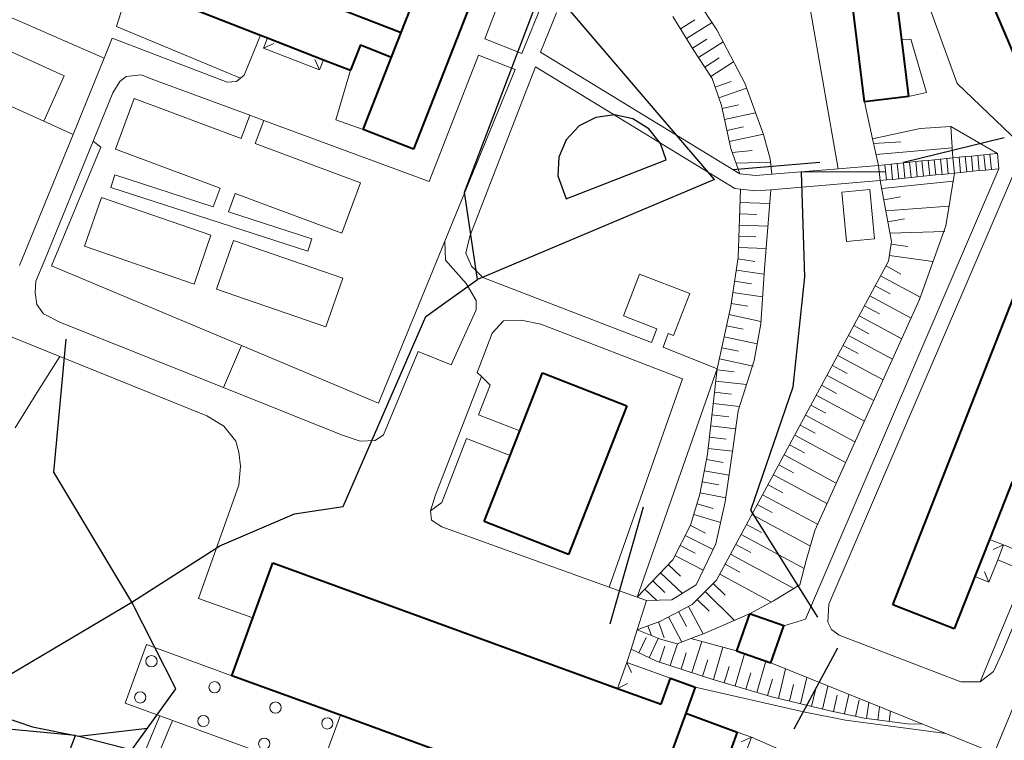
# Model space of a CAD drawing. Extents: x 13 to 4138, y -4831 to -1000.
# Tile 64 of 99: x 1677 to 1851, y -3513 to -3386. Entities that reach past the tile are written whole.
import ezdxf

# ---------------------------------------------------------------- set-up
doc = ezdxf.new("R2010")
doc.units = 0
doc.header["$MEASUREMENT"] = 0
for name, color, linetype in [('11', 7, 'CONTINUOUS'), ('24', 7, 'CONTINUOUS'), ('25', 7, 'CONTINUOUS'), ('37', 7, 'CONTINUOUS'), ('40', 7, 'CONTINUOUS'), ('6', 7, 'CONTINUOUS'), ('7', 7, 'CONTINUOUS'), ('ДЕТСКИЕ_ПЛОЩАДКИ', 6, 'CONTINUOUS'), ('ЛЕСТНИЦЫ', 6, 'CONTINUOUS'), ('ПЕШЕХОДНЫЕ_ДОРОЖКИ', 3, 'CONTINUOUS'), ('ТРОПЫ', 32, 'CONTINUOUS')]:
    doc.layers.add(name, color=color, linetype=linetype)

msp = doc.modelspace()

# ---------------------------------------------------------------- linework, layer by layer
at = {"layer": '11', "color": 253, "linetype": 'Continuous', "lineweight": 0}
for p, q in [((1769.85, -3381.98), (1765.89, -3391.67)), ((1764.72, -3394.53), (1752.28, -3424.94)), ((1681.28, -3403.68), (1664.53, -3396.1)), ((1827.96, -3406.79), (1826.55, -3400.23)), ((1686.47, -3406.03), (1681.28, -3403.68)), ((1836.39, -3404.97), (1827.96, -3406.79)), ((1691.41, -3408.25), (1690.03, -3407.24)), ((1682.64, -3429.28), (1691.41, -3408.25)), ((1752.28, -3424.94), (1740.55, -3453.61)), ((1716.26, -3443.4), (1682.64, -3429.28)), ((1740.55, -3453.61), (1716.26, -3443.4)), ((1806.5, -3512.72), (1813.36, -3515.74))]:
    msp.add_line(p, q, dxfattribs=at)
at = {"layer": '24', "color": 253, "linetype": 'Continuous', "lineweight": 0}
for p, q in [((1842.93, -3397.01), (1809.9, -3306.04)), ((1759.32, -3389.11), (1765.72, -3372.67)), ((1694.18, -3386.89), (1696.55, -3379.4)), ((1672.71, -3384.09), (1691.97, -3392.53)), ((1769.22, -3391.44), (1772.03, -3384.49)), ((1694.18, -3386.89), (1716.08, -3396.07)), ((1684.92, -3395.63), (1668.18, -3388.05)), ((1716.74, -3395.52), (1719.67, -3388.44)), ((1691.97, -3392.53), (1693.41, -3389)), ((1693.41, -3389), (1713.77, -3396.78)), ((1759.32, -3389.11), (1765.89, -3391.67)), ((1834.74, -3389.16), (1833.08, -3389.22)), ((1837.48, -3398.6), (1834.74, -3389.16)), ((1749.51, -3414.33), (1758.2, -3392)), ((1758.2, -3392), (1764.72, -3394.53)), ((1804.48, -3412.98), (1769.22, -3391.44)), ((1686.47, -3406.03), (1691.97, -3392.53)), ((1681.28, -3403.68), (1684.92, -3395.63)), ((1695.89, -3395.79), (1698.54, -3395.46)), ((1698.54, -3395.46), (1700.77, -3396.35)), ((1716.08, -3396.07), (1716.74, -3395.52)), ((1735.59, -3394.66), (1732.97, -3403.42)), ((1768.31, -3394.06), (1756.66, -3424.04)), ((1803.57, -3415.6), (1768.31, -3394.06)), ((1693.52, -3398.68), (1694.73, -3396.62)), ((1694.73, -3396.62), (1695.89, -3395.79)), ((1700.77, -3396.35), (1717.76, -3402.61)), ((1713.77, -3396.78), (1715.42, -3396.62)), ((1715.42, -3396.62), (1716.08, -3396.07)), ((1853.83, -3407.42), (1842.93, -3397.01)), ((1690.03, -3407.24), (1693.52, -3398.68)), ((1834.31, -3399.28), (1837.48, -3398.6)), ((1697.3, -3399.68), (1693.98, -3408.61)), ((1716.24, -3406.72), (1697.3, -3399.68)), ((1717.76, -3402.61), (1716.24, -3406.72)), ((1717.76, -3402.61), (1720.22, -3403.53)), ((1720.22, -3403.53), (1718.71, -3407.64)), ((1720.22, -3403.53), (1749.51, -3414.33)), ((1732.97, -3403.42), (1737.82, -3405.14)), ((1677.03, -3429.23), (1686.47, -3406.03)), ((1841.78, -3404.64), (1836.39, -3404.97)), ((1850.04, -3409.38), (1841.78, -3404.64)), ((1681.48, -3428.23), (1690.03, -3407.24)), ((1737.35, -3414.57), (1718.71, -3407.64)), ((1693.98, -3408.61), (1712.53, -3415.51)), ((1807.29, -3413.31), (1804.48, -3412.98)), ((1810.15, -3413.07), (1807.29, -3413.31)), ((1821.85, -3412.09), (1810.15, -3413.07)), ((1850.31, -3412.08), (1816.07, -3491.85)), ((1853.42, -3411.8), (1820.2, -3489.2)), ((1829.03, -3411.5), (1821.85, -3412.09)), ((1693.87, -3413.2), (1693.15, -3415.4)), ((1711.29, -3418.85), (1693.87, -3413.2)), ((1734.02, -3423.5), (1737.35, -3414.57)), ((1829.31, -3414.19), (1809.93, -3415.81)), ((1693.15, -3415.4), (1728.03, -3426.7)), ((1712.53, -3415.51), (1711.29, -3418.85)), ((1715.16, -3416.49), (1713.96, -3419.71)), ((1715.16, -3416.49), (1734.02, -3423.5)), ((1804.6, -3415.72), (1803.57, -3415.6)), ((1807.25, -3416.03), (1804.6, -3415.72)), ((1809.93, -3415.81), (1807.25, -3416.03)), ((1827.48, -3415.76), (1822.51, -3416.23)), ((1822.51, -3416.23), (1823.34, -3424.98)), ((1828.31, -3424.51), (1827.48, -3415.76)), ((1691.51, -3417.16), (1688.52, -3425.83)), ((1710.86, -3423.84), (1691.51, -3417.16)), ((1728.74, -3424.5), (1713.96, -3419.71)), ((1707.88, -3432.5), (1710.86, -3423.84)), ((1714.84, -3424.78), (1711.86, -3433.44)), ((1734.2, -3431.45), (1714.84, -3424.78)), ((1728.03, -3426.7), (1728.74, -3424.5)), ((1752.28, -3424.94), (1752.37, -3428.29)), ((1756.66, -3424.04), (1755.99, -3427.02)), ((1823.34, -3424.98), (1828.31, -3424.51)), ((1688.52, -3425.83), (1707.88, -3432.5)), ((1755.99, -3427.02), (1756.99, -3429.34)), ((1681.48, -3428.23), (1679.92, -3431.99)), ((1752.37, -3428.29), (1756.01, -3432.43)), ((1756.99, -3429.34), (1758.97, -3431.33)), ((1679.92, -3431.99), (1679.76, -3433.98)), ((1731.22, -3440.11), (1734.2, -3431.45)), ((1758.97, -3431.33), (1788.86, -3442.88)), ((1783.86, -3438.15), (1786.72, -3430.75)), ((1786.72, -3430.75), (1795.61, -3434.19)), ((1679.76, -3433.98), (1680.09, -3436.14)), ((1711.86, -3433.44), (1731.22, -3440.11)), ((1756.01, -3432.43), (1757.83, -3435.41)), ((1658.75, -3435.09), (1684.12, -3445.32)), ((1757.83, -3435.41), (1757.83, -3437.07)), ((1792.73, -3441.64), (1795.61, -3434.19)), ((1680.09, -3436.14), (1681.25, -3437.79)), ((1757.83, -3437.07), (1753.36, -3446.84)), ((1681.25, -3437.79), (1684.23, -3439.29)), ((1760.64, -3441.21), (1762.63, -3439.05)), ((1762.63, -3439.05), (1765.78, -3438.89)), ((1765.78, -3438.89), (1769.24, -3439.6)), ((1783.86, -3438.15), (1789.8, -3440.44)), ((1684.23, -3439.29), (1713.12, -3450.84)), ((1769.24, -3439.6), (1794.3, -3449.28)), ((1788.86, -3442.88), (1789.8, -3440.44)), ((1758, -3448.16), (1760.64, -3441.21)), ((1790.87, -3443.66), (1791.8, -3441.27)), ((1792.73, -3441.64), (1791.8, -3441.27)), ((1741.44, -3459.18), (1747.57, -3444.43)), ((1747.57, -3444.43), (1753.36, -3446.84)), ((1790.87, -3443.66), (1800.48, -3447.54)), ((1684.12, -3445.32), (1710.15, -3455.82)), ((1800.48, -3447.54), (1786.29, -3487.96)), ((1758.74, -3448.9), (1750.55, -3470.01)), ((1758.74, -3448.9), (1758, -3448.16)), ((1760.28, -3450.44), (1758.74, -3448.9)), ((1794.3, -3449.28), (1781.36, -3486.18)), ((1713.12, -3450.84), (1733.98, -3459.18)), ((1758.23, -3455.66), (1760.28, -3450.44)), ((1710.15, -3455.82), (1713.14, -3457.65)), ((1765.51, -3458.52), (1758.23, -3455.66)), ((1713.14, -3457.65), (1715.29, -3460.3)), ((1733.98, -3459.18), (1737.29, -3460.34)), ((1739.95, -3460.18), (1741.44, -3459.18)), ((1751.71, -3471.17), (1756.11, -3459.87)), ((1763.8, -3462.88), (1756.11, -3459.87)), ((1715.29, -3460.3), (1715.79, -3462.29)), ((1737.29, -3460.34), (1739.95, -3460.18)), ((1715.79, -3462.29), (1716.12, -3464.78)), ((1865.36, -3462.72), (1850.85, -3497.91)), ((1716.12, -3464.78), (1715.79, -3468.1)), ((1870.43, -3464.7), (1849.47, -3515.57)), ((1715.79, -3468.1), (1708.66, -3488.17)), ((1750.55, -3470.01), (1749.72, -3472.66)), ((1749.72, -3472.66), (1751.71, -3471.17)), ((1749.72, -3472.66), (1749.89, -3474.32)), ((1749.89, -3474.32), (1751.71, -3475.48)), ((1751.71, -3475.48), (1781.36, -3486.18)), ((1856.14, -3480.74), (1851.13, -3478.69)), ((1855.06, -3483.38), (1850.09, -3481.34)), ((1855.06, -3483.38), (1847.02, -3502.95)), ((1781.36, -3486.18), (1786.29, -3487.96)), ((1786.29, -3487.96), (1787.96, -3488.56)), ((1708.66, -3488.17), (1718.31, -3491.6)), ((1787.96, -3488.56), (1786.32, -3493.71)), ((1820.2, -3489.2), (1820.04, -3492.35)), ((1816.07, -3491.85), (1812.25, -3493.03)), ((1820.04, -3492.35), (1820.7, -3493.68)), ((1786.32, -3493.71), (1785.21, -3497.17)), ((1820.7, -3493.68), (1822.03, -3494.67)), ((1822.03, -3494.67), (1843.55, -3502.95)), ((1785.21, -3497.17), (1784.47, -3499.49)), ((1849.34, -3501.13), (1850.85, -3497.91)), ((1809.94, -3499.59), (1836.83, -3510.46)), ((1847.02, -3502.95), (1849.34, -3501.13)), ((1843.55, -3502.95), (1847.02, -3502.95)), ((1796.55, -3503.89), (1815.73, -3508.23)), ((1685.94, -3546.74), (1701.86, -3508.95)), ((1815.73, -3508.23), (1823.18, -3509.72)), ((1688.12, -3547.65), (1704.09, -3509.76)), ((1823.18, -3509.72), (1840.92, -3512.11)), ((1836.83, -3510.46), (1840.92, -3512.11)), ((1840.92, -3512.11), (1849.47, -3515.57))]:
    msp.add_line(p, q, dxfattribs=at)
at = {"layer": '25', "color": 253, "linetype": 'Continuous', "lineweight": 0}
for p, q in [((1846.55, -3409.73), (1847.64, -3409.62)), ((1847.64, -3409.62), (1848.73, -3409.51)), ((1847.91, -3412.32), (1847.64, -3409.62)), ((1848.73, -3409.51), (1850.04, -3409.38)), ((1849.01, -3412.21), (1848.73, -3409.51)), ((1850.04, -3409.38), (1850.31, -3412.08)), ((1830.13, -3411.39), (1831.22, -3411.28)), ((1831.22, -3411.28), (1832.32, -3411.17)), ((1831.49, -3413.97), (1831.22, -3411.28)), ((1832.32, -3411.17), (1833.41, -3411.06)), ((1832.59, -3413.86), (1832.32, -3411.17)), ((1833.41, -3411.06), (1834.51, -3410.95)), ((1833.68, -3413.75), (1833.41, -3411.06)), ((1834.51, -3410.95), (1835.6, -3410.84)), ((1834.78, -3413.64), (1834.51, -3410.95)), ((1835.6, -3410.84), (1836.69, -3410.72)), ((1835.87, -3413.53), (1835.6, -3410.84)), ((1836.69, -3410.72), (1837.79, -3410.61)), ((1836.97, -3413.42), (1836.69, -3410.72)), ((1837.79, -3410.61), (1838.88, -3410.51)), ((1838.06, -3413.31), (1837.79, -3410.61)), ((1838.88, -3410.51), (1839.98, -3410.39)), ((1839.15, -3413.2), (1838.88, -3410.51)), ((1839.98, -3410.39), (1841.07, -3410.28)), ((1840.25, -3413.09), (1839.98, -3410.39)), ((1841.07, -3410.28), (1842.17, -3410.17)), ((1841.34, -3412.98), (1841.07, -3410.28)), ((1842.17, -3410.17), (1843.26, -3410.06)), ((1842.44, -3412.87), (1842.17, -3410.17)), ((1843.26, -3410.06), (1844.36, -3409.95)), ((1843.53, -3412.76), (1843.26, -3410.06)), ((1844.36, -3409.95), (1845.45, -3409.84)), ((1844.63, -3412.65), (1844.36, -3409.95)), ((1845.45, -3409.84), (1846.55, -3409.73)), ((1845.72, -3412.54), (1845.45, -3409.84)), ((1846.82, -3412.43), (1846.55, -3409.73)), ((1829.03, -3411.5), (1830.13, -3411.39)), ((1829.31, -3414.19), (1829.03, -3411.5)), ((1830.4, -3414.08), (1830.13, -3411.39)), ((1840.25, -3413.09), (1839.15, -3413.2)), ((1841.34, -3412.98), (1840.25, -3413.09)), ((1842.44, -3412.87), (1841.34, -3412.98)), ((1843.53, -3412.76), (1842.44, -3412.87)), ((1844.63, -3412.65), (1843.53, -3412.76)), ((1845.72, -3412.54), (1844.63, -3412.65)), ((1846.82, -3412.43), (1845.72, -3412.54)), ((1847.91, -3412.32), (1846.82, -3412.43)), ((1849.01, -3412.21), (1847.91, -3412.32)), ((1850.31, -3412.08), (1849.01, -3412.21)), ((1830.4, -3414.08), (1829.31, -3414.19)), ((1831.49, -3413.97), (1830.4, -3414.08)), ((1832.59, -3413.86), (1831.49, -3413.97)), ((1833.68, -3413.75), (1832.59, -3413.86)), ((1834.78, -3413.64), (1833.68, -3413.75)), ((1835.87, -3413.53), (1834.78, -3413.64)), ((1836.97, -3413.42), (1835.87, -3413.53)), ((1838.06, -3413.31), (1836.97, -3413.42)), ((1839.15, -3413.2), (1838.06, -3413.31))]:
    msp.add_line(p, q, dxfattribs=at)
at = {"layer": '37', "color": 253, "linetype": 'Continuous', "lineweight": 0}
for p, q in [((1795.07, -3379.37), (1800.37, -3387.48)), ((1796.23, -3390.96), (1792.59, -3385.16)), ((1796.5, -3385.75), (1793.96, -3387.35)), ((1799.54, -3386.2), (1795.03, -3389.04)), ((1800.37, -3387.48), (1805.34, -3396.93)), ((1798.63, -3389.14), (1796.09, -3390.73)), ((1801.5, -3389.62), (1797.17, -3392.42)), ((1799.54, -3396.1), (1796.23, -3390.96)), ((1800.78, -3392.47), (1798.26, -3394.1)), ((1803.37, -3393.18), (1799.34, -3395.78)), ((1801.2, -3400.9), (1799.54, -3396.1)), ((1802.91, -3396.65), (1800.07, -3397.63)), ((1805.34, -3396.93), (1808.65, -3406.03)), ((1805.66, -3397.82), (1800.72, -3399.52)), ((1802.86, -3408.52), (1801.2, -3400.9)), ((1804.25, -3400.79), (1801.32, -3401.43)), ((1807.25, -3402.18), (1801.74, -3403.38)), ((1805.1, -3404.7), (1802.16, -3405.34)), ((1808.63, -3405.98), (1802.59, -3407.29)), ((1808.65, -3406.03), (1809.81, -3410.34)), ((1842.17, -3410.17), (1841.78, -3404.64)), ((1829.03, -3411.5), (1827.96, -3406.79)), ((1832.94, -3407.35), (1828.14, -3407.6)), ((1804.48, -3412.98), (1802.86, -3408.52)), ((1806.66, -3408.85), (1803.11, -3409.22)), ((1842.04, -3408.41), (1828.59, -3409.55)), ((1809.97, -3410.93), (1803.79, -3411.1)), ((1809.81, -3410.34), (1810.15, -3413.07)), ((1842.44, -3412.87), (1840.89, -3422.18)), ((1831.29, -3424.98), (1829.31, -3414.19)), ((1842.2, -3414.29), (1829.57, -3415.62)), ((1804.19, -3427.82), (1804.6, -3415.72)), ((1808.82, -3429.8), (1809.93, -3415.81)), ((1809.74, -3418.24), (1804.52, -3418.06)), ((1832.88, -3417.04), (1829.93, -3417.59)), ((1807.45, -3420.17), (1804.45, -3420.06)), ((1841.47, -3418.7), (1830.29, -3419.55)), ((1833.6, -3420.98), (1830.65, -3421.52)), ((1809.42, -3422.24), (1804.38, -3422.06)), ((1840.71, -3423.22), (1831.01, -3423.49)), ((1840.89, -3422.18), (1836.25, -3435.26)), ((1807.32, -3424.16), (1804.32, -3424.06)), ((1830.79, -3428.46), (1831.29, -3424.98)), ((1809.11, -3426.23), (1804.25, -3426.06)), ((1834.19, -3425.88), (1831.22, -3425.46)), ((1800.34, -3484.93), (1830.79, -3428.46)), ((1802.86, -3436.43), (1804.19, -3427.82)), ((1807.12, -3428.51), (1804.15, -3428.06)), ((1838.64, -3428.53), (1830.94, -3427.44)), ((1808.74, -3430.78), (1803.85, -3430.03)), ((1808.16, -3439.58), (1808.82, -3429.8)), ((1832.97, -3430.74), (1830.33, -3429.31)), ((1806.51, -3432.47), (1803.54, -3432.01)), ((1836.4, -3434.85), (1829.38, -3431.07)), ((1808.48, -3434.79), (1803.24, -3433.99)), ((1831.08, -3434.26), (1828.43, -3432.83)), ((1836.25, -3435.26), (1817.71, -3476.16)), ((1834.78, -3438.52), (1827.48, -3434.59)), ((1800.48, -3447.54), (1802.86, -3436.43)), ((1805.9, -3436.42), (1802.93, -3435.96)), ((1829.18, -3437.78), (1826.54, -3436.35)), ((1808.19, -3439.14), (1802.54, -3437.92)), ((1833.12, -3442.18), (1825.59, -3438.11)), ((1805.06, -3440.51), (1802.12, -3439.88)), ((1807, -3446.04), (1808.16, -3439.58)), ((1827.28, -3441.3), (1824.64, -3439.87)), ((1807.53, -3443.09), (1801.7, -3441.83)), ((1831.46, -3445.83), (1823.69, -3441.63)), ((1804.21, -3444.42), (1801.28, -3443.79)), ((1825.38, -3444.82), (1822.74, -3443.39)), ((1806.82, -3447.03), (1800.86, -3445.74)), ((1804.19, -3454.98), (1807, -3446.04)), ((1829.81, -3449.48), (1821.79, -3445.15)), ((1798.72, -3462.6), (1800.48, -3447.54)), ((1803.44, -3448.05), (1800.46, -3447.7)), ((1823.48, -3448.34), (1820.84, -3446.91)), ((1805.65, -3450.32), (1800.23, -3449.69)), ((1828.15, -3453.13), (1819.89, -3448.68)), ((1821.58, -3451.86), (1818.94, -3450.44)), ((1802.97, -3452.02), (1799.99, -3451.68)), ((1826.5, -3456.78), (1817.99, -3452.2)), ((1804.43, -3454.2), (1799.76, -3453.66)), ((1819.68, -3455.38), (1817.04, -3453.95)), ((1802.51, -3455.99), (1799.53, -3455.65)), ((1803.36, -3460.94), (1804.19, -3454.98)), ((1824.84, -3460.43), (1816.09, -3455.72)), ((1803.75, -3458.15), (1799.3, -3457.64)), ((1817.78, -3458.9), (1815.14, -3457.48)), ((1802.05, -3459.97), (1799.07, -3459.62)), ((1823.19, -3464.09), (1814.19, -3459.24)), ((1803.19, -3462.11), (1798.84, -3461.61)), ((1801.87, -3471.05), (1803.36, -3460.94)), ((1815.88, -3462.42), (1813.24, -3461)), ((1797.4, -3469.72), (1798.72, -3462.6)), ((1801.49, -3464.13), (1798.54, -3463.59)), ((1821.53, -3467.74), (1812.3, -3462.76)), ((1813.99, -3465.94), (1811.35, -3464.52)), ((1802.56, -3466.37), (1798.17, -3465.55)), ((1819.88, -3471.39), (1810.4, -3466.28)), ((1800.76, -3468.07), (1797.81, -3467.52)), ((1812.09, -3469.46), (1809.45, -3468.04)), ((1795.74, -3475.19), (1797.4, -3469.72)), ((1801.97, -3470.33), (1797.44, -3469.48)), ((1818.22, -3475.04), (1808.5, -3469.8)), ((1799.76, -3472.27), (1796.89, -3471.4)), ((1800.21, -3478.5), (1801.87, -3471.05)), ((1810.19, -3472.98), (1807.55, -3471.56)), ((1801.05, -3474.75), (1796.31, -3473.32)), ((1816.94, -3478.9), (1806.6, -3473.32)), ((1792.6, -3481.32), (1795.74, -3475.19)), ((1798.39, -3476.6), (1795.72, -3475.23)), ((1808.29, -3476.5), (1805.65, -3475.08)), ((1799.72, -3479.53), (1794.81, -3477.01)), ((1815.85, -3482.85), (1804.7, -3476.84)), ((1817.71, -3476.16), (1816.22, -3481.46)), ((1796.57, -3480.16), (1793.9, -3478.79)), ((1796.74, -3485.79), (1800.21, -3478.5)), ((1806.39, -3480.02), (1803.75, -3478.6)), ((1798, -3483.14), (1792.98, -3480.57)), ((1814.01, -3486.41), (1802.8, -3480.36)), ((1786.29, -3487.96), (1792.6, -3481.32)), ((1793.98, -3484.22), (1791.8, -3482.16)), ((1804.49, -3483.54), (1801.85, -3482.12)), ((1816.22, -3481.46), (1815.06, -3485.77)), ((1794.3, -3487.29), (1790.42, -3483.61)), ((1810.05, -3488.82), (1800.9, -3483.88)), ((1791.22, -3487.12), (1789.05, -3485.06)), ((1792.43, -3488.44), (1796.74, -3485.79)), ((1796.03, -3489.24), (1800.34, -3484.93)), ((1801.89, -3487.62), (1799.77, -3485.5)), ((1815.06, -3485.77), (1810.43, -3488.59)), ((1789.78, -3488.51), (1787.67, -3486.51)), ((1803.51, -3492.07), (1798.35, -3486.92)), ((1787.96, -3488.56), (1792.43, -3488.44)), ((1790.4, -3492.22), (1796.03, -3489.24)), ((1797.98, -3494.46), (1795.4, -3489.57)), ((1799.06, -3490.45), (1796.94, -3488.33)), ((1810.43, -3488.59), (1806.19, -3490.91)), ((1794.21, -3495.89), (1791.86, -3491.45)), ((1795.04, -3493.16), (1793.63, -3490.51)), ((1806.19, -3490.91), (1798.18, -3494.38)), ((1786.32, -3493.71), (1790.4, -3492.22)), ((1788.82, -3494.73), (1788.2, -3493.02)), ((1791.1, -3495.16), (1790.08, -3492.34)), ((1790.4, -3495.38), (1786.32, -3493.71)), ((1798.18, -3494.38), (1795.78, -3495.29)), ((1787.88, -3495.11), (1786.61, -3497.83)), ((1790.02, -3495.27), (1788.42, -3498.68)), ((1791.18, -3496.6), (1790.26, -3499.46)), ((1793.38, -3496.2), (1790.4, -3495.38)), ((1793.42, -3496.19), (1792.16, -3500.07)), ((1795.78, -3495.29), (1793.38, -3496.2)), ((1795.78, -3495.29), (1803.89, -3497.46)), ((1797.74, -3495.82), (1795.97, -3501.3)), ((1789.74, -3499.29), (1785.21, -3497.17)), ((1794.99, -3497.83), (1794.07, -3500.68)), ((1801.47, -3496.82), (1799.78, -3502.52)), ((1805.31, -3497.96), (1803.62, -3503.66)), ((1799.51, -3502.44), (1789.74, -3499.29)), ((1798.8, -3499.06), (1797.88, -3501.91)), ((1802.55, -3500.21), (1801.7, -3503.09)), ((1809.09, -3499.29), (1807.45, -3504.8)), ((1806.39, -3501.35), (1805.53, -3504.23)), ((1812.57, -3500.65), (1811.3, -3505.87)), ((1810.1, -3505.58), (1799.51, -3502.44)), ((1810.22, -3502.49), (1809.37, -3505.37)), ((1813.95, -3503.43), (1813.24, -3506.34)), ((1816.31, -3502.17), (1815.19, -3506.82)), ((1820.06, -3503.68), (1819.08, -3507.76)), ((1817.84, -3504.37), (1817.13, -3507.29)), ((1821.66, -3505.28), (1821.02, -3508.21)), ((1823.73, -3505.16), (1822.98, -3508.63)), ((1820.37, -3508.07), (1810.1, -3505.58)), ((1825.57, -3506.12), (1824.93, -3509.06)), ((1827.27, -3506.59), (1826.89, -3509.45)), ((1826.49, -3509.39), (1820.37, -3508.07)), ((1829.18, -3507.37), (1828.88, -3509.7)), ((1831.1, -3508.14), (1830.86, -3509.96)), ((1834.11, -3510.39), (1826.49, -3509.39)), ((1836.83, -3510.46), (1834.11, -3510.39))]:
    msp.add_line(p, q, dxfattribs=at)
at = {"layer": '40', "color": 253, "linetype": 'Continuous', "lineweight": 0}
for p, q in [((1816.8, -3383.06), (1821.85, -3412.09)), ((1713.12, -3450.84), (1716.26, -3443.4)), ((1680.39, -3451.3), (1684.12, -3445.32)), ((1676.21, -3457.99), (1680.39, -3451.3))]:
    msp.add_line(p, q, dxfattribs=at)
at = {"layer": '6', "color": 253, "linetype": 'Continuous', "lineweight": 40}
for p, q in [((1859.81, -3407.97), (1812.99, -3297.87)), ((1744.52, -3388), (1751.05, -3371.31)), ((1759.95, -3374.79), (1746.72, -3408.62)), ((1826.55, -3400.23), (1823.71, -3377.21)), ((1696.55, -3379.4), (1719.67, -3388.44)), ((1722.64, -3379.44), (1744.52, -3388)), ((1832.21, -3382.24), (1833.08, -3389.22)), ((1719.67, -3388.44), (1720.9, -3388.92)), ((1742.84, -3392.31), (1744.52, -3388)), ((1720.9, -3388.92), (1730.8, -3392.79)), ((1737.35, -3390.16), (1735.59, -3394.66)), ((1737.35, -3390.16), (1742.84, -3392.31)), ((1833.08, -3389.22), (1834.31, -3399.28)), ((1730.8, -3392.79), (1735.59, -3394.66)), ((1737.82, -3405.14), (1742.84, -3392.31)), ((1834.31, -3399.28), (1826.55, -3400.23)), ((1746.72, -3408.62), (1737.82, -3405.14)), ((1831.52, -3489.28), (1860.84, -3414.57)), ((1765.51, -3458.52), (1769.55, -3448.2)), ((1769.55, -3448.2), (1784.46, -3454.05)), ((1784.46, -3454.05), (1774.12, -3480.41)), ((1763.8, -3462.88), (1765.51, -3458.52)), ((1759.21, -3474.56), (1763.8, -3462.88)), ((1852.64, -3467.52), (1848.64, -3477.71)), ((1774.12, -3480.41), (1759.21, -3474.56)), ((1848.64, -3477.71), (1846.05, -3484.31)), ((1718.31, -3491.6), (1721.85, -3481.88)), ((1721.85, -3481.88), (1782.79, -3504.09)), ((1846.05, -3484.31), (1842.42, -3493.56)), ((1842.42, -3493.56), (1831.52, -3489.28)), ((1806.19, -3490.91), (1803.89, -3497.46)), ((1812.25, -3493.03), (1806.19, -3490.91)), ((1714.57, -3501.85), (1718.31, -3491.6)), ((1809.94, -3499.59), (1812.25, -3493.03)), ((1803.89, -3497.46), (1809.94, -3499.59)), ((1733.78, -3508.85), (1714.57, -3501.85)), ((1790.53, -3506.91), (1792.2, -3502.31)), ((1792.2, -3502.31), (1796.55, -3503.89)), ((1782.79, -3504.09), (1790.53, -3506.91)), ((1796.55, -3503.89), (1794.88, -3508.49)), ((1787.6, -3528.47), (1733.78, -3508.85)), ((1794.88, -3508.49), (1787.6, -3528.47)), ((1794.88, -3508.49), (1804, -3511.82)), ((1804, -3511.82), (1795.23, -3535.89))]:
    msp.add_line(p, q, dxfattribs=at)
at = {"layer": '7', "color": 253, "linetype": 'Continuous', "lineweight": 0}
for p, q in [((1720.9, -3388.92), (1720.2, -3390.72)), ((1722.03, -3389.92), (1720.2, -3390.72)), ((1720.2, -3390.72), (1730.1, -3394.6)), ((1729.29, -3392.76), (1730.1, -3394.6)), ((1730.8, -3392.79), (1730.1, -3394.6)), ((1848.64, -3477.71), (1851.13, -3478.69)), ((1849.3, -3479.49), (1851.13, -3478.69)), ((1850.09, -3481.34), (1851.13, -3478.69)), ((1848.54, -3485.29), (1850.09, -3481.34)), ((1846.05, -3484.31), (1848.54, -3485.29)), ((1847.74, -3483.45), (1848.54, -3485.29)), ((1695.68, -3506.69), (1699.45, -3496.34)), ((1699.45, -3496.34), (1714.57, -3501.85)), ((1782.79, -3504.09), (1784.47, -3499.49)), ((1784.47, -3499.49), (1792.2, -3502.31)), ((1785.31, -3501.3), (1784.47, -3499.49)), ((1784.61, -3503.24), (1782.79, -3504.09)), ((1730.01, -3519.2), (1695.68, -3506.69)), ((1733.78, -3508.85), (1730.01, -3519.2)), ((1806.5, -3512.72), (1804, -3511.82)), ((1806.5, -3512.72), (1797.73, -3536.81)), ((1804.69, -3513.57), (1806.5, -3512.72))]:
    msp.add_line(p, q, dxfattribs=at)
for centre in [(1700.36, -3499.29), (1711.53, -3503.89), (1698.37, -3505.69), (1722.3, -3507.49), (1709.54, -3509.89), (1731.47, -3510.29), (1720.31, -3513.89)]:
    msp.add_circle(centre, 1, dxfattribs=at)
at = {"layer": 'ДЕТСКИЕ_ПЛОЩАДКИ'}
for points in [[(1785.55, -3403.26), (1782.29, -3402.56), (1778.98, -3403), (1776.02, -3404.52), (1773.74, -3406.96), (1772.43, -3410.02), (1772.24, -3413.35), (1773.71, -3417.44), (1791.45, -3410.54), (1790.44, -3407.65), (1788.38, -3405.03)], [(1661.54, -3520.78), (1680.84, -3528.34), (1686.91, -3512.45), (1664.99, -3510.36)]]:
    msp.add_lwpolyline(points, close=True, dxfattribs=at)
at = {"layer": 'ЛЕСТНИЦЫ'}
for points in [[(1851.22, -3406.65), (1833.4, -3410.96)], [(1818.63, -3410.98), (1803.24, -3412.27)], [(1821.75, -3496.95), (1814.02, -3511.32)]]:
    msp.add_lwpolyline(points, dxfattribs=at)
at = {"layer": 'ПЕШЕХОДНЫЕ_ДОРОЖКИ'}
for points in [[(1800.01, -3413.98), (1758.07, -3431.72), (1755.75, -3416.24), (1769.94, -3378.83), (1772.07, -3372.96)], [(1800.01, -3413.98), (1769.94, -3378.83)], [(1818.27, -3491.51), (1806.39, -3472.56), (1813.93, -3450.69), (1815.95, -3431.22), (1815.39, -3412.68)], [(1830.16, -3412.66), (1815.39, -3412.68)], [(1642.31, -3535.17), (1647.82, -3524.07), (1666.79, -3506.66), (1696.89, -3488.81), (1712.46, -3478.85), (1725.65, -3473.19), (1734.25, -3471.89), (1748.91, -3438.24), (1758.07, -3431.72)], [(1696.89, -3488.81), (1683.08, -3465.79), (1685.23, -3442.25)], [(1621.19, -3486.88), (1639.86, -3497.27), (1666.79, -3506.66), (1679.29, -3510.93), (1687.48, -3512.56), (1696.9, -3514.99), (1723.42, -3522.1), (1729.78, -3526.08), (1732.33, -3527.67), (1759.47, -3552.29), (1761.86, -3553.34), (1777.77, -3565.95), (1803.96, -3571.76)], [(1704.64, -3504.15), (1696.89, -3488.81)], [(1679.67, -3551.06), (1696.9, -3514.99), (1699.68, -3511.11), (1704.64, -3504.15)], [(1687.48, -3512.56), (1699.68, -3511.11)]]:
    msp.add_lwpolyline(points, dxfattribs=at)
at = {"layer": 'ТРОПЫ'}
msp.add_lwpolyline([(1787.38, -3472.01), (1781.45, -3492.75)], dxfattribs=at)

doc.saveas('drawing.dxf')
